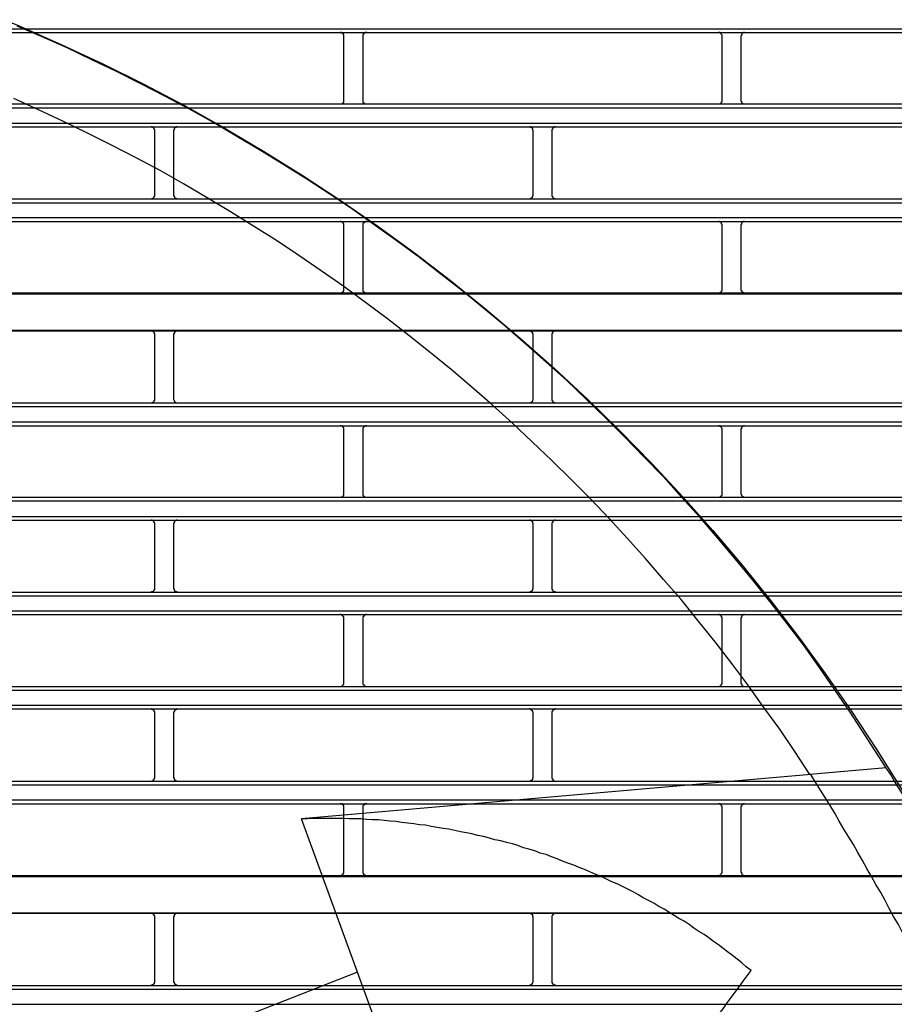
# Model space of a CAD drawing. Header units: millimetres. Extents: x 39871 to 53385, y 51832 to 57813.
# Tile 40 of 88: x 48596 to 48642, y 52544 to 52596. Entities that reach past the tile are written whole.
import ezdxf
from ezdxf import colors
from ezdxf.entities.mleader import LeaderData, LeaderLine
from ezdxf.math import Vec2, Vec3

# ---------------------------------------------------------------- set-up
doc = ezdxf.new("R2010")
doc.units = ezdxf.units.MM
doc.layers.add('AQUAREA', color=7, linetype='Continuous')
doc.layers.add('IS_KAN_OPIS', color=7, linetype='Continuous', lineweight=30)
doc.styles.add('ARIAL', font='ARIALN.TTF')

# ---------------------------------------------------------------- blocks, each defined once
blk = doc.blocks.new('SPLIT')
at = {"layer": 'AQUAREA'}
for points in [[(24807.13, -1127.44), (24805.1, -1124.5), (24803.07, -1121.56), (24800.97, -1118.62), (24798.8, -1115.75), (24796.63, -1112.95), (24794.39, -1110.15), (24792.08, -1107.35), (24789.77, -1104.62), (24787.46, -1101.89), (24785.01, -1099.23), (24782.63, -1096.57), (24780.11, -1093.98), (24777.59, -1091.39), (24775.07, -1088.87), (24772.48, -1086.35), (24769.89, -1083.9), (24767.23, -1081.52), (24764.57, -1079.14), (24761.84, -1076.76), (24759.04, -1074.45), (24756.31, -1072.21), (24753.44, -1069.97), (24750.64, -1067.8), (24747.7, -1065.63), (24744.83, -1063.6), (24741.89, -1061.5), (24738.88, -1059.47), (24735.87, -1057.51), (24732.86, -1055.62), (24729.78, -1053.73), (24726.7, -1051.91), (24723.62, -1050.09), (24720.47, -1048.34), (24717.32, -1046.66), (24714.1, -1044.98), (24710.88, -1043.37), (24707.66, -1041.83), (24704.44, -1040.29), (24701.15, -1038.82), (24697.86, -1037.42)], [(24801.81, -1135.63), (24799.85, -1132.62), (24797.89, -1129.68), (24795.79, -1126.81), (24793.69, -1123.87), (24791.59, -1121.07), (24789.42, -1118.2), (24787.18, -1115.47), (24784.94, -1112.67), (24782.63, -1110.01), (24780.25, -1107.28), (24777.87, -1104.62), (24775.49, -1102.03), (24773.04, -1099.44), (24770.52, -1096.92), (24768, -1094.4), (24765.41, -1091.95), (24762.82, -1089.5), (24760.16, -1087.12), (24757.5, -1084.81), (24754.77, -1082.5), (24752.04, -1080.26), (24749.24, -1078.02), (24746.44, -1075.85), (24743.57, -1073.68), (24740.7, -1071.58), (24737.76, -1069.55), (24734.82, -1067.52), (24731.88, -1065.56), (24728.87, -1063.67), (24725.86, -1061.78), (24722.78, -1059.96), (24719.7, -1058.14), (24716.62, -1056.39), (24713.47, -1054.71), (24710.32, -1053.1), (24707.1, -1051.49), (24703.95, -1049.95), (24700.66, -1048.41), (24697.44, -1046.94)], [(24308.59, -1037.77), (24877.69, -1037.77)], [(24308.59, -1038.26), (24877.69, -1038.26)], [(24740.7, -1038.75), (24740.7, -1038.75), (24740.7, -1038.68), (24740.7, -1038.61), (24740.7, -1038.54), (24740.63, -1038.54), (24740.63, -1038.47), (24740.63, -1038.4), (24740.56, -1038.4), (24740.56, -1038.33), (24740.49, -1038.33), (24740.42, -1038.33), (24740.42, -1038.26), (24740.35, -1038.26), (24740.28, -1038.26), (24740.21, -1038.26)], [(24743.71, -1038.26), (24743.71, -1038.26), (24743.64, -1038.26), (24743.57, -1038.26), (24743.5, -1038.26), (24743.5, -1038.33), (24743.43, -1038.33), (24743.36, -1038.33), (24743.36, -1038.4), (24743.29, -1038.4), (24743.29, -1038.47), (24743.29, -1038.54), (24743.22, -1038.54), (24743.22, -1038.61), (24743.22, -1038.68), (24743.22, -1038.75)], [(24790.33, -1038.75), (24790.33, -1038.75), (24790.33, -1038.68), (24790.33, -1038.61), (24790.26, -1038.54), (24790.26, -1038.47), (24790.19, -1038.47), (24790.19, -1038.4), (24790.12, -1038.4), (24790.12, -1038.33), (24790.05, -1038.33), (24790.05, -1038.26), (24789.98, -1038.26), (24789.91, -1038.26), (24789.84, -1038.26)], [(24793.27, -1038.26), (24793.27, -1038.26), (24793.2, -1038.26), (24793.13, -1038.26), (24793.06, -1038.33), (24792.99, -1038.33), (24792.99, -1038.4), (24792.92, -1038.4), (24792.92, -1038.47), (24792.85, -1038.47), (24792.85, -1038.54), (24792.85, -1038.61), (24792.85, -1038.68), (24792.78, -1038.68), (24792.78, -1038.75)], [(24740.7, -1047.15), (24740.7, -1038.75)], [(24743.22, -1038.75), (24743.22, -1047.15)], [(24790.33, -1047.15), (24790.33, -1038.75)], [(24792.78, -1038.75), (24792.78, -1047.15)], [(24308.59, -1047.64), (24877.69, -1047.64)], [(24740.21, -1047.64), (24740.21, -1047.64), (24740.28, -1047.64), (24740.35, -1047.64), (24740.42, -1047.64), (24740.49, -1047.64), (24740.49, -1047.57), (24740.56, -1047.57), (24740.56, -1047.5), (24740.63, -1047.5), (24740.63, -1047.43), (24740.7, -1047.43), (24740.7, -1047.36), (24740.7, -1047.29), (24740.7, -1047.22), (24740.7, -1047.15)], [(24743.22, -1047.15), (24743.22, -1047.22), (24743.22, -1047.29), (24743.22, -1047.36), (24743.22, -1047.43), (24743.29, -1047.43), (24743.29, -1047.5), (24743.36, -1047.5), (24743.36, -1047.57), (24743.43, -1047.57), (24743.43, -1047.64), (24743.5, -1047.64), (24743.57, -1047.64), (24743.64, -1047.64), (24743.71, -1047.64)], [(24789.84, -1047.64), (24789.84, -1047.64), (24789.91, -1047.64), (24789.98, -1047.64), (24790.05, -1047.64), (24790.05, -1047.57), (24790.12, -1047.57), (24790.19, -1047.57), (24790.19, -1047.5), (24790.26, -1047.5), (24790.26, -1047.43), (24790.26, -1047.36), (24790.33, -1047.36), (24790.33, -1047.29), (24790.33, -1047.22), (24790.33, -1047.15)], [(24792.78, -1047.15), (24792.78, -1047.22), (24792.78, -1047.29), (24792.85, -1047.29), (24792.85, -1047.36), (24792.85, -1047.43), (24792.92, -1047.43), (24792.92, -1047.5), (24792.99, -1047.57), (24793.06, -1047.57), (24793.06, -1047.64), (24793.13, -1047.64), (24793.2, -1047.64), (24793.27, -1047.64)], [(24308.59, -1048.13), (24877.69, -1048.13)], [(24308.59, -1050.16), (24877.69, -1050.16)], [(24308.59, -1050.65), (24877.69, -1050.65)], [(24715.92, -1051.14), (24715.92, -1051.14), (24715.92, -1051.07), (24715.92, -1051), (24715.85, -1051), (24715.85, -1050.93), (24715.85, -1050.86), (24715.78, -1050.86), (24715.78, -1050.79), (24715.71, -1050.79), (24715.71, -1050.72), (24715.64, -1050.72), (24715.57, -1050.65), (24715.5, -1050.65), (24715.43, -1050.65)], [(24715.92, -1059.61), (24715.92, -1051.14)], [(24718.86, -1050.65), (24718.86, -1050.65), (24718.79, -1050.65), (24718.72, -1050.65), (24718.72, -1050.72), (24718.65, -1050.72), (24718.58, -1050.72), (24718.58, -1050.79), (24718.51, -1050.79), (24718.51, -1050.86), (24718.44, -1050.86), (24718.44, -1050.93), (24718.44, -1051), (24718.44, -1051.07), (24718.37, -1051.07), (24718.37, -1051.14)], [(24718.37, -1051.14), (24718.37, -1059.61)], [(24765.55, -1051.14), (24765.55, -1051.14), (24765.55, -1051.07), (24765.48, -1051.07), (24765.48, -1051), (24765.48, -1050.93), (24765.48, -1050.86), (24765.41, -1050.86), (24765.41, -1050.79), (24765.34, -1050.79), (24765.34, -1050.72), (24765.27, -1050.72), (24765.2, -1050.72), (24765.2, -1050.65), (24765.13, -1050.65), (24765.06, -1050.65)], [(24765.55, -1059.61), (24765.55, -1051.14)], [(24768.49, -1050.65), (24768.49, -1050.65), (24768.42, -1050.65), (24768.35, -1050.65), (24768.28, -1050.72), (24768.21, -1050.72), (24768.21, -1050.79), (24768.14, -1050.79), (24768.14, -1050.86), (24768.07, -1050.86), (24768.07, -1050.93), (24768.07, -1051), (24768, -1051), (24768, -1051.07), (24768, -1051.14)], [(24768, -1051.14), (24768, -1059.61)], [(24308.59, -1060.1), (24877.69, -1060.1)], [(24308.59, -1060.59), (24877.69, -1060.59)], [(24715.43, -1060.1), (24715.43, -1060.1), (24715.5, -1060.1), (24715.5, -1060.03), (24715.57, -1060.03), (24715.64, -1060.03), (24715.71, -1060.03), (24715.71, -1059.96), (24715.78, -1059.96), (24715.78, -1059.89), (24715.85, -1059.89), (24715.85, -1059.82), (24715.85, -1059.75), (24715.92, -1059.75), (24715.92, -1059.68), (24715.92, -1059.61)], [(24718.37, -1059.61), (24718.37, -1059.61), (24718.37, -1059.68), (24718.44, -1059.68), (24718.44, -1059.75), (24718.44, -1059.82), (24718.51, -1059.82), (24718.51, -1059.89), (24718.51, -1059.96), (24718.58, -1059.96), (24718.65, -1059.96), (24718.65, -1060.03), (24718.72, -1060.03), (24718.79, -1060.03), (24718.79, -1060.1), (24718.86, -1060.1)], [(24765.06, -1060.1), (24765.06, -1060.1), (24765.13, -1060.1), (24765.13, -1060.03), (24765.2, -1060.03), (24765.27, -1060.03), (24765.27, -1059.96), (24765.34, -1059.96), (24765.41, -1059.96), (24765.41, -1059.89), (24765.41, -1059.82), (24765.48, -1059.82), (24765.48, -1059.75), (24765.48, -1059.68), (24765.55, -1059.68), (24765.55, -1059.61)], [(24768, -1059.61), (24768, -1059.61), (24768, -1059.68), (24768, -1059.75), (24768.07, -1059.75), (24768.07, -1059.82), (24768.07, -1059.89), (24768.14, -1059.89), (24768.14, -1059.96), (24768.21, -1059.96), (24768.21, -1060.03), (24768.28, -1060.03), (24768.35, -1060.03), (24768.42, -1060.03), (24768.42, -1060.1), (24768.49, -1060.1)], [(24308.59, -1062.55), (24877.69, -1062.55)], [(24308.59, -1063.04), (24877.69, -1063.04)], [(24740.7, -1063.53), (24740.7, -1063.53), (24740.7, -1063.46), (24740.7, -1063.39), (24740.7, -1063.32), (24740.63, -1063.32), (24740.63, -1063.25), (24740.56, -1063.25), (24740.56, -1063.18), (24740.49, -1063.18), (24740.49, -1063.11), (24740.42, -1063.11), (24740.35, -1063.11), (24740.35, -1063.04), (24740.28, -1063.04), (24740.21, -1063.04)], [(24743.71, -1063.04), (24743.71, -1063.04), (24743.64, -1063.04), (24743.57, -1063.04), (24743.57, -1063.11), (24743.5, -1063.11), (24743.43, -1063.11), (24743.43, -1063.18), (24743.36, -1063.18), (24743.36, -1063.25), (24743.29, -1063.25), (24743.29, -1063.32), (24743.22, -1063.32), (24743.22, -1063.39), (24743.22, -1063.46), (24743.22, -1063.53)], [(24790.33, -1063.53), (24790.33, -1063.53), (24790.33, -1063.46), (24790.33, -1063.39), (24790.26, -1063.39), (24790.26, -1063.32), (24790.26, -1063.25), (24790.19, -1063.25), (24790.19, -1063.18), (24790.12, -1063.18), (24790.12, -1063.11), (24790.05, -1063.11), (24789.98, -1063.11), (24789.98, -1063.04), (24789.91, -1063.04), (24789.84, -1063.04)], [(24793.27, -1063.04), (24793.27, -1063.04), (24793.2, -1063.04), (24793.13, -1063.04), (24793.13, -1063.11), (24793.06, -1063.11), (24792.99, -1063.11), (24792.99, -1063.18), (24792.92, -1063.18), (24792.92, -1063.25), (24792.85, -1063.32), (24792.85, -1063.39), (24792.85, -1063.46), (24792.78, -1063.46), (24792.78, -1063.53)], [(24740.7, -1071.93), (24740.7, -1063.53)], [(24743.22, -1063.53), (24743.22, -1071.93)], [(24790.33, -1071.93), (24790.33, -1063.53)], [(24792.78, -1063.53), (24792.78, -1071.93)], [(24740.21, -1072.42), (24740.21, -1072.42), (24740.28, -1072.42), (24740.35, -1072.42), (24740.42, -1072.42), (24740.49, -1072.42), (24740.49, -1072.35), (24740.56, -1072.35), (24740.56, -1072.28), (24740.63, -1072.28), (24740.63, -1072.21), (24740.7, -1072.21), (24740.7, -1072.14), (24740.7, -1072.07), (24740.7, -1072), (24740.7, -1071.93)], [(24743.22, -1071.93), (24743.22, -1072), (24743.22, -1072.07), (24743.22, -1072.14), (24743.22, -1072.21), (24743.29, -1072.21), (24743.29, -1072.28), (24743.36, -1072.28), (24743.36, -1072.35), (24743.43, -1072.35), (24743.43, -1072.42), (24743.5, -1072.42), (24743.57, -1072.42), (24743.64, -1072.42), (24743.71, -1072.42)], [(24789.84, -1072.42), (24789.84, -1072.42), (24789.91, -1072.42), (24789.98, -1072.42), (24790.05, -1072.42), (24790.05, -1072.35), (24790.12, -1072.35), (24790.19, -1072.35), (24790.19, -1072.28), (24790.26, -1072.28), (24790.26, -1072.21), (24790.26, -1072.14), (24790.33, -1072.14), (24790.33, -1072.07), (24790.33, -1072), (24790.33, -1071.93)], [(24792.78, -1071.93), (24792.78, -1072), (24792.78, -1072.07), (24792.85, -1072.07), (24792.85, -1072.14), (24792.85, -1072.21), (24792.92, -1072.21), (24792.92, -1072.28), (24792.99, -1072.28), (24792.99, -1072.35), (24793.06, -1072.35), (24793.06, -1072.42), (24793.13, -1072.42), (24793.2, -1072.42), (24793.27, -1072.42)], [(24308.59, -1072.56), (24877.69, -1072.56)], [(24690.65, -1072.42), (24740.21, -1072.42)], [(24740.21, -1072.42), (24789.84, -1072.42)], [(24789.84, -1072.42), (24839.47, -1072.42)], [(24308.59, -1077.32), (24877.69, -1077.32)], [(24665.8, -1077.39), (24715.43, -1077.39)], [(24715.43, -1077.39), (24765.06, -1077.39)], [(24715.92, -1077.88), (24715.92, -1077.88), (24715.92, -1077.81), (24715.92, -1077.74), (24715.85, -1077.74), (24715.85, -1077.67), (24715.85, -1077.6), (24715.78, -1077.6), (24715.78, -1077.53), (24715.71, -1077.53), (24715.71, -1077.46), (24715.64, -1077.46), (24715.57, -1077.46), (24715.5, -1077.46), (24715.5, -1077.39), (24715.43, -1077.39)], [(24718.86, -1077.39), (24718.86, -1077.39), (24718.79, -1077.39), (24718.79, -1077.46), (24718.72, -1077.46), (24718.65, -1077.46), (24718.65, -1077.53), (24718.58, -1077.53), (24718.51, -1077.53), (24718.51, -1077.6), (24718.51, -1077.67), (24718.44, -1077.67), (24718.44, -1077.74), (24718.44, -1077.81), (24718.37, -1077.81), (24718.37, -1077.88)], [(24765.06, -1077.39), (24814.62, -1077.39)], [(24765.55, -1077.88), (24765.55, -1077.88), (24765.55, -1077.81), (24765.48, -1077.81), (24765.48, -1077.74), (24765.48, -1077.67), (24765.41, -1077.67), (24765.41, -1077.6), (24765.41, -1077.53), (24765.34, -1077.53), (24765.27, -1077.53), (24765.27, -1077.46), (24765.2, -1077.46), (24765.13, -1077.46), (24765.13, -1077.39), (24765.06, -1077.39)], [(24768.49, -1077.39), (24768.49, -1077.39), (24768.42, -1077.39), (24768.42, -1077.46), (24768.35, -1077.46), (24768.28, -1077.46), (24768.21, -1077.46), (24768.21, -1077.53), (24768.14, -1077.53), (24768.14, -1077.6), (24768.07, -1077.6), (24768.07, -1077.67), (24768.07, -1077.74), (24768, -1077.74), (24768, -1077.81), (24768, -1077.88)], [(24715.92, -1086.35), (24715.92, -1077.88)], [(24718.37, -1077.88), (24718.37, -1086.35)], [(24765.55, -1086.35), (24765.55, -1077.88)], [(24768, -1077.88), (24768, -1086.35)], [(24715.43, -1086.84), (24715.43, -1086.84), (24715.5, -1086.84), (24715.57, -1086.84), (24715.64, -1086.84), (24715.64, -1086.77), (24715.71, -1086.77), (24715.78, -1086.77), (24715.78, -1086.7), (24715.85, -1086.63), (24715.85, -1086.56), (24715.92, -1086.56), (24715.92, -1086.49), (24715.92, -1086.42), (24715.92, -1086.35)], [(24718.37, -1086.35), (24718.37, -1086.35), (24718.37, -1086.42), (24718.44, -1086.49), (24718.44, -1086.56), (24718.44, -1086.63), (24718.51, -1086.63), (24718.51, -1086.7), (24718.58, -1086.7), (24718.58, -1086.77), (24718.65, -1086.77), (24718.65, -1086.84), (24718.72, -1086.84), (24718.79, -1086.84), (24718.86, -1086.84)], [(24765.06, -1086.84), (24765.06, -1086.84), (24765.13, -1086.84), (24765.2, -1086.84), (24765.27, -1086.84), (24765.27, -1086.77), (24765.34, -1086.77), (24765.34, -1086.7), (24765.41, -1086.7), (24765.41, -1086.63), (24765.48, -1086.63), (24765.48, -1086.56), (24765.48, -1086.49), (24765.55, -1086.42), (24765.55, -1086.35)], [(24768, -1086.35), (24768, -1086.35), (24768, -1086.42), (24768, -1086.49), (24768, -1086.56), (24768.07, -1086.56), (24768.07, -1086.63), (24768.07, -1086.7), (24768.14, -1086.7), (24768.14, -1086.77), (24768.21, -1086.77), (24768.28, -1086.77), (24768.28, -1086.84), (24768.35, -1086.84), (24768.42, -1086.84), (24768.49, -1086.84)], [(24308.59, -1086.84), (24877.69, -1086.84)], [(24308.59, -1087.33), (24877.69, -1087.33)], [(24308.59, -1089.36), (24877.69, -1089.36)], [(24308.59, -1089.85), (24877.69, -1089.85)], [(24740.7, -1090.34), (24740.7, -1090.34), (24740.7, -1090.27), (24740.7, -1090.2), (24740.7, -1090.13), (24740.63, -1090.13), (24740.63, -1090.06), (24740.63, -1089.99), (24740.56, -1089.99), (24740.56, -1089.92), (24740.49, -1089.92), (24740.42, -1089.92), (24740.42, -1089.85), (24740.35, -1089.85), (24740.28, -1089.85), (24740.21, -1089.85)], [(24743.71, -1089.85), (24743.71, -1089.85), (24743.64, -1089.85), (24743.57, -1089.85), (24743.5, -1089.85), (24743.5, -1089.92), (24743.43, -1089.92), (24743.36, -1089.92), (24743.36, -1089.99), (24743.29, -1089.99), (24743.29, -1090.06), (24743.29, -1090.13), (24743.22, -1090.13), (24743.22, -1090.2), (24743.22, -1090.27), (24743.22, -1090.34)], [(24790.33, -1090.34), (24790.33, -1090.34), (24790.33, -1090.27), (24790.33, -1090.2), (24790.26, -1090.13), (24790.26, -1090.06), (24790.19, -1090.06), (24790.19, -1089.99), (24790.12, -1089.99), (24790.12, -1089.92), (24790.05, -1089.92), (24790.05, -1089.85), (24789.98, -1089.85), (24789.91, -1089.85), (24789.84, -1089.85)], [(24793.27, -1089.85), (24793.27, -1089.85), (24793.2, -1089.85), (24793.13, -1089.85), (24793.06, -1089.92), (24792.99, -1089.92), (24792.99, -1089.99), (24792.92, -1089.99), (24792.92, -1090.06), (24792.85, -1090.06), (24792.85, -1090.13), (24792.85, -1090.2), (24792.85, -1090.27), (24792.78, -1090.27), (24792.78, -1090.34)], [(24740.7, -1098.74), (24740.7, -1090.34)], [(24743.22, -1090.34), (24743.22, -1098.74)], [(24790.33, -1098.74), (24790.33, -1090.34)], [(24792.78, -1090.34), (24792.78, -1098.74)], [(24308.59, -1099.23), (24877.69, -1099.23)], [(24740.21, -1099.23), (24740.21, -1099.23), (24740.28, -1099.23), (24740.35, -1099.23), (24740.42, -1099.23), (24740.49, -1099.23), (24740.49, -1099.16), (24740.56, -1099.16), (24740.56, -1099.09), (24740.63, -1099.09), (24740.63, -1099.02), (24740.7, -1099.02), (24740.7, -1098.95), (24740.7, -1098.88), (24740.7, -1098.81), (24740.7, -1098.74)], [(24743.22, -1098.74), (24743.22, -1098.81), (24743.22, -1098.88), (24743.22, -1098.95), (24743.22, -1099.02), (24743.29, -1099.02), (24743.29, -1099.09), (24743.36, -1099.09), (24743.36, -1099.16), (24743.43, -1099.16), (24743.43, -1099.23), (24743.5, -1099.23), (24743.57, -1099.23), (24743.64, -1099.23), (24743.71, -1099.23)], [(24789.84, -1099.23), (24789.84, -1099.23), (24789.91, -1099.23), (24789.98, -1099.23), (24790.05, -1099.23), (24790.05, -1099.16), (24790.12, -1099.16), (24790.19, -1099.16), (24790.19, -1099.09), (24790.26, -1099.09), (24790.26, -1099.02), (24790.26, -1098.95), (24790.33, -1098.95), (24790.33, -1098.88), (24790.33, -1098.81), (24790.33, -1098.74)], [(24792.78, -1098.74), (24792.78, -1098.81), (24792.78, -1098.88), (24792.85, -1098.88), (24792.85, -1098.95), (24792.85, -1099.02), (24792.92, -1099.02), (24792.92, -1099.09), (24792.99, -1099.16), (24793.06, -1099.16), (24793.06, -1099.23), (24793.13, -1099.23), (24793.2, -1099.23), (24793.27, -1099.23)], [(24308.59, -1099.72), (24877.69, -1099.72)], [(24308.59, -1101.75), (24877.69, -1101.75)], [(24308.59, -1102.24), (24877.69, -1102.24)], [(24715.92, -1102.73), (24715.92, -1102.73), (24715.92, -1102.66), (24715.92, -1102.59), (24715.85, -1102.59), (24715.85, -1102.52), (24715.85, -1102.45), (24715.78, -1102.45), (24715.78, -1102.38), (24715.71, -1102.38), (24715.71, -1102.31), (24715.64, -1102.31), (24715.57, -1102.24), (24715.5, -1102.24), (24715.43, -1102.24)], [(24715.92, -1111.2), (24715.92, -1102.73)], [(24718.86, -1102.24), (24718.86, -1102.24), (24718.79, -1102.24), (24718.72, -1102.24), (24718.72, -1102.31), (24718.65, -1102.31), (24718.58, -1102.31), (24718.58, -1102.38), (24718.51, -1102.38), (24718.51, -1102.45), (24718.44, -1102.45), (24718.44, -1102.52), (24718.44, -1102.59), (24718.44, -1102.66), (24718.37, -1102.66), (24718.37, -1102.73)], [(24718.37, -1102.73), (24718.37, -1111.2)], [(24765.55, -1102.73), (24765.55, -1102.73), (24765.55, -1102.66), (24765.48, -1102.66), (24765.48, -1102.59), (24765.48, -1102.52), (24765.48, -1102.45), (24765.41, -1102.45), (24765.41, -1102.38), (24765.34, -1102.38), (24765.34, -1102.31), (24765.27, -1102.31), (24765.2, -1102.31), (24765.2, -1102.24), (24765.13, -1102.24), (24765.06, -1102.24)], [(24765.55, -1111.2), (24765.55, -1102.73)], [(24768.49, -1102.24), (24768.49, -1102.24), (24768.42, -1102.24), (24768.35, -1102.24), (24768.28, -1102.31), (24768.21, -1102.31), (24768.21, -1102.38), (24768.14, -1102.38), (24768.14, -1102.45), (24768.07, -1102.45), (24768.07, -1102.52), (24768.07, -1102.59), (24768, -1102.59), (24768, -1102.66), (24768, -1102.73)], [(24768, -1102.73), (24768, -1111.2)], [(24308.59, -1111.69), (24877.69, -1111.69)], [(24308.59, -1112.18), (24877.69, -1112.18)], [(24715.43, -1111.69), (24715.43, -1111.69), (24715.5, -1111.69), (24715.5, -1111.62), (24715.57, -1111.62), (24715.64, -1111.62), (24715.71, -1111.62), (24715.71, -1111.55), (24715.78, -1111.55), (24715.78, -1111.48), (24715.85, -1111.48), (24715.85, -1111.41), (24715.85, -1111.34), (24715.92, -1111.34), (24715.92, -1111.27), (24715.92, -1111.2)], [(24718.37, -1111.2), (24718.37, -1111.2), (24718.37, -1111.27), (24718.44, -1111.27), (24718.44, -1111.34), (24718.44, -1111.41), (24718.51, -1111.41), (24718.51, -1111.48), (24718.51, -1111.55), (24718.58, -1111.55), (24718.65, -1111.55), (24718.65, -1111.62), (24718.72, -1111.62), (24718.79, -1111.62), (24718.79, -1111.69), (24718.86, -1111.69)], [(24765.06, -1111.69), (24765.06, -1111.69), (24765.13, -1111.69), (24765.13, -1111.62), (24765.2, -1111.62), (24765.27, -1111.62), (24765.27, -1111.55), (24765.34, -1111.55), (24765.41, -1111.55), (24765.41, -1111.48), (24765.41, -1111.41), (24765.48, -1111.41), (24765.48, -1111.34), (24765.48, -1111.27), (24765.55, -1111.27), (24765.55, -1111.2)], [(24768, -1111.2), (24768, -1111.2), (24768, -1111.27), (24768, -1111.34), (24768.07, -1111.34), (24768.07, -1111.41), (24768.07, -1111.48), (24768.14, -1111.48), (24768.14, -1111.55), (24768.21, -1111.55), (24768.21, -1111.62), (24768.28, -1111.62), (24768.35, -1111.62), (24768.42, -1111.62), (24768.42, -1111.69), (24768.49, -1111.69)], [(24308.59, -1114.14), (24877.69, -1114.14)], [(24308.59, -1114.63), (24877.69, -1114.63)], [(24740.7, -1115.12), (24740.7, -1115.12), (24740.7, -1115.05), (24740.7, -1114.98), (24740.7, -1114.91), (24740.63, -1114.91), (24740.63, -1114.84), (24740.56, -1114.84), (24740.56, -1114.77), (24740.49, -1114.77), (24740.49, -1114.7), (24740.42, -1114.7), (24740.35, -1114.7), (24740.35, -1114.63), (24740.28, -1114.63), (24740.21, -1114.63)], [(24743.71, -1114.63), (24743.71, -1114.63), (24743.64, -1114.63), (24743.57, -1114.63), (24743.57, -1114.7), (24743.5, -1114.7), (24743.43, -1114.7), (24743.43, -1114.77), (24743.36, -1114.77), (24743.36, -1114.84), (24743.29, -1114.84), (24743.29, -1114.91), (24743.22, -1114.91), (24743.22, -1114.98), (24743.22, -1115.05), (24743.22, -1115.12)], [(24790.33, -1115.12), (24790.33, -1115.12), (24790.33, -1115.05), (24790.33, -1114.98), (24790.26, -1114.98), (24790.26, -1114.91), (24790.26, -1114.84), (24790.19, -1114.84), (24790.19, -1114.77), (24790.12, -1114.77), (24790.12, -1114.7), (24790.05, -1114.7), (24789.98, -1114.7), (24789.98, -1114.63), (24789.91, -1114.63), (24789.84, -1114.63)], [(24793.27, -1114.63), (24793.27, -1114.63), (24793.2, -1114.63), (24793.13, -1114.63), (24793.13, -1114.7), (24793.06, -1114.7), (24792.99, -1114.7), (24792.99, -1114.77), (24792.92, -1114.77), (24792.92, -1114.84), (24792.85, -1114.91), (24792.85, -1114.98), (24792.85, -1115.05), (24792.78, -1115.05), (24792.78, -1115.12)], [(24740.7, -1123.59), (24740.7, -1115.12)], [(24743.22, -1115.12), (24743.22, -1123.59)], [(24790.33, -1123.59), (24790.33, -1115.12)], [(24792.78, -1115.12), (24792.78, -1123.59)], [(24740.21, -1124.08), (24740.21, -1124.08), (24740.28, -1124.08), (24740.35, -1124.08), (24740.35, -1124.01), (24740.42, -1124.01), (24740.49, -1124.01), (24740.49, -1123.94), (24740.56, -1123.94), (24740.56, -1123.87), (24740.63, -1123.87), (24740.63, -1123.8), (24740.7, -1123.8), (24740.7, -1123.73), (24740.7, -1123.66), (24740.7, -1123.59)], [(24743.22, -1123.59), (24743.22, -1123.59), (24743.22, -1123.66), (24743.22, -1123.73), (24743.22, -1123.8), (24743.29, -1123.8), (24743.29, -1123.87), (24743.36, -1123.87), (24743.36, -1123.94), (24743.43, -1123.94), (24743.43, -1124.01), (24743.5, -1124.01), (24743.57, -1124.01), (24743.57, -1124.08), (24743.64, -1124.08), (24743.71, -1124.08)], [(24789.84, -1124.08), (24789.84, -1124.08), (24789.91, -1124.08), (24789.98, -1124.08), (24789.98, -1124.01), (24790.05, -1124.01), (24790.12, -1124.01), (24790.12, -1123.94), (24790.19, -1123.94), (24790.19, -1123.87), (24790.26, -1123.87), (24790.26, -1123.8), (24790.26, -1123.73), (24790.33, -1123.73), (24790.33, -1123.66), (24790.33, -1123.59)], [(24792.78, -1123.59), (24792.78, -1123.59), (24792.78, -1123.66), (24792.85, -1123.66), (24792.85, -1123.73), (24792.85, -1123.8), (24792.92, -1123.87), (24792.92, -1123.94), (24792.99, -1123.94), (24792.99, -1124.01), (24793.06, -1124.01), (24793.13, -1124.01), (24793.13, -1124.08), (24793.2, -1124.08), (24793.27, -1124.08)], [(24308.59, -1124.08), (24877.69, -1124.08)], [(24308.59, -1124.57), (24877.69, -1124.57)], [(24308.59, -1126.53), (24877.69, -1126.53)], [(24308.59, -1127.02), (24877.69, -1127.02)], [(24715.92, -1127.51), (24715.92, -1127.51), (24715.92, -1127.44), (24715.92, -1127.37), (24715.85, -1127.37), (24715.85, -1127.3), (24715.85, -1127.23), (24715.78, -1127.23), (24715.78, -1127.16), (24715.71, -1127.16), (24715.71, -1127.09), (24715.64, -1127.09), (24715.57, -1127.09), (24715.5, -1127.09), (24715.5, -1127.02), (24715.43, -1127.02)], [(24715.92, -1135.98), (24715.92, -1127.51)], [(24718.86, -1127.02), (24718.86, -1127.02), (24718.79, -1127.02), (24718.79, -1127.09), (24718.72, -1127.09), (24718.65, -1127.09), (24718.65, -1127.16), (24718.58, -1127.16), (24718.51, -1127.16), (24718.51, -1127.23), (24718.51, -1127.3), (24718.44, -1127.3), (24718.44, -1127.37), (24718.44, -1127.44), (24718.37, -1127.44), (24718.37, -1127.51)], [(24718.37, -1127.51), (24718.37, -1135.98)], [(24765.55, -1127.51), (24765.55, -1127.51), (24765.55, -1127.44), (24765.48, -1127.44), (24765.48, -1127.37), (24765.48, -1127.3), (24765.41, -1127.3), (24765.41, -1127.23), (24765.41, -1127.16), (24765.34, -1127.16), (24765.27, -1127.16), (24765.27, -1127.09), (24765.2, -1127.09), (24765.13, -1127.09), (24765.13, -1127.02), (24765.06, -1127.02)], [(24765.55, -1135.98), (24765.55, -1127.51)], [(24768.49, -1127.02), (24768.49, -1127.02), (24768.42, -1127.02), (24768.42, -1127.09), (24768.35, -1127.09), (24768.28, -1127.09), (24768.21, -1127.09), (24768.21, -1127.16), (24768.14, -1127.16), (24768.14, -1127.23), (24768.07, -1127.23), (24768.07, -1127.3), (24768.07, -1127.37), (24768, -1127.37), (24768, -1127.44), (24768, -1127.51)], [(24768, -1127.51), (24768, -1135.98)], [(24811.82, -1134.72), (24807.13, -1127.44)], [(24811.82, -1134.72), (24801.81, -1135.63)], [(24821.9, -1152.22), (24821.41, -1151.38), (24820.92, -1150.47), (24820.5, -1149.56), (24820.01, -1148.72), (24819.52, -1147.81), (24819.03, -1146.9), (24818.54, -1146.06), (24818.05, -1145.15), (24817.56, -1144.31), (24817, -1143.4), (24816.51, -1142.56), (24816.02, -1141.65), (24815.53, -1140.81), (24814.97, -1139.9), (24814.48, -1139.06), (24813.99, -1138.15), (24813.43, -1137.31), (24812.94, -1136.47), (24812.38, -1135.56), (24811.82, -1134.72)], [(24308.59, -1136.47), (24877.69, -1136.47)], [(24715.43, -1136.47), (24715.43, -1136.47), (24715.5, -1136.47), (24715.57, -1136.47), (24715.64, -1136.4), (24715.71, -1136.4), (24715.71, -1136.33), (24715.78, -1136.33), (24715.78, -1136.26), (24715.85, -1136.26), (24715.85, -1136.19), (24715.85, -1136.12), (24715.92, -1136.12), (24715.92, -1136.05), (24715.92, -1135.98)], [(24718.37, -1135.98), (24718.37, -1135.98), (24718.37, -1136.05), (24718.44, -1136.05), (24718.44, -1136.12), (24718.44, -1136.19), (24718.44, -1136.26), (24718.51, -1136.26), (24718.51, -1136.33), (24718.58, -1136.33), (24718.58, -1136.4), (24718.65, -1136.4), (24718.72, -1136.4), (24718.72, -1136.47), (24718.79, -1136.47), (24718.86, -1136.47)], [(24801.95, -1135.63), (24735.17, -1141.44)], [(24765.06, -1136.47), (24765.06, -1136.47), (24765.13, -1136.47), (24765.2, -1136.47), (24765.2, -1136.4), (24765.27, -1136.4), (24765.34, -1136.4), (24765.34, -1136.33), (24765.41, -1136.33), (24765.41, -1136.26), (24765.48, -1136.26), (24765.48, -1136.19), (24765.48, -1136.12), (24765.48, -1136.05), (24765.55, -1136.05), (24765.55, -1135.98)], [(24768, -1135.98), (24768, -1135.98), (24768, -1136.05), (24768, -1136.12), (24768.07, -1136.12), (24768.07, -1136.19), (24768.07, -1136.26), (24768.14, -1136.26), (24768.14, -1136.33), (24768.21, -1136.33), (24768.21, -1136.4), (24768.28, -1136.4), (24768.35, -1136.47), (24768.42, -1136.47), (24768.49, -1136.47)], [(24813.99, -1156.35), (24813.43, -1155.3), (24812.8, -1154.25), (24812.24, -1153.2), (24811.68, -1152.15), (24811.12, -1151.1), (24810.49, -1150.05), (24809.93, -1149), (24809.3, -1147.95), (24808.74, -1146.9), (24808.11, -1145.85), (24807.55, -1144.8), (24806.92, -1143.82), (24806.29, -1142.77), (24805.66, -1141.72), (24805.1, -1140.67), (24804.47, -1139.69), (24803.84, -1138.64), (24803.21, -1137.66), (24802.58, -1136.61), (24801.95, -1135.63)], [(24308.59, -1136.96), (24877.69, -1136.96)], [(24308.59, -1138.92), (24877.69, -1138.92)], [(24308.59, -1139.48), (24877.69, -1139.48)], [(24740.7, -1139.97), (24740.7, -1139.9), (24740.7, -1139.83), (24740.7, -1139.76), (24740.7, -1139.69), (24740.63, -1139.69), (24740.63, -1139.62), (24740.56, -1139.62), (24740.56, -1139.55), (24740.49, -1139.55), (24740.49, -1139.48), (24740.42, -1139.48), (24740.35, -1139.48), (24740.28, -1139.48), (24740.21, -1139.48)], [(24740.7, -1148.37), (24740.7, -1139.97)], [(24743.71, -1139.48), (24743.71, -1139.48), (24743.64, -1139.48), (24743.57, -1139.48), (24743.5, -1139.48), (24743.43, -1139.48), (24743.43, -1139.55), (24743.36, -1139.55), (24743.36, -1139.62), (24743.29, -1139.62), (24743.29, -1139.69), (24743.22, -1139.69), (24743.22, -1139.76), (24743.22, -1139.83), (24743.22, -1139.9), (24743.22, -1139.97)], [(24743.22, -1139.97), (24743.22, -1148.37)], [(24790.33, -1139.97), (24790.33, -1139.9), (24790.33, -1139.83), (24790.33, -1139.76), (24790.26, -1139.76), (24790.26, -1139.69), (24790.26, -1139.62), (24790.19, -1139.62), (24790.19, -1139.55), (24790.12, -1139.55), (24790.05, -1139.55), (24790.05, -1139.48), (24789.98, -1139.48), (24789.91, -1139.48), (24789.84, -1139.48)], [(24790.33, -1148.37), (24790.33, -1139.97)], [(24793.27, -1139.48), (24793.27, -1139.48), (24793.2, -1139.48), (24793.13, -1139.48), (24793.06, -1139.48), (24793.06, -1139.55), (24792.99, -1139.55), (24792.92, -1139.62), (24792.92, -1139.69), (24792.85, -1139.69), (24792.85, -1139.76), (24792.85, -1139.83), (24792.78, -1139.83), (24792.78, -1139.9), (24792.78, -1139.97)], [(24792.78, -1139.97), (24792.78, -1148.37)], [(24794.11, -1161.32), (24793.48, -1160.83), (24792.92, -1160.34), (24792.29, -1159.85), (24791.66, -1159.36), (24791.03, -1158.87), (24790.47, -1158.45), (24789.84, -1157.96), (24789.21, -1157.54), (24788.58, -1157.05), (24787.95, -1156.63), (24787.25, -1156.21), (24786.62, -1155.79), (24785.99, -1155.3), (24785.36, -1154.88), (24784.66, -1154.53), (24784.03, -1154.11), (24783.33, -1153.69), (24782.7, -1153.27), (24782, -1152.92), (24781.37, -1152.5), (24780.67, -1152.15), (24779.97, -1151.8), (24779.27, -1151.38), (24778.64, -1151.03), (24777.94, -1150.68), (24777.24, -1150.33), (24776.54, -1149.98), (24775.84, -1149.7), (24775.14, -1149.35), (24774.44, -1149), (24773.74, -1148.72), (24772.97, -1148.37), (24772.27, -1148.09), (24771.57, -1147.81), (24770.87, -1147.53), (24770.1, -1147.25), (24769.4, -1146.97), (24768.7, -1146.69), (24767.93, -1146.41), (24767.23, -1146.13), (24766.46, -1145.92), (24765.76, -1145.64), (24764.99, -1145.43), (24764.29, -1145.22), (24763.52, -1144.94), (24762.82, -1144.73), (24762.05, -1144.52), (24761.28, -1144.31), (24760.51, -1144.17), (24759.81, -1143.96), (24759.04, -1143.75), (24758.27, -1143.61), (24757.5, -1143.4), (24756.8, -1143.26), (24756.03, -1143.12), (24755.26, -1142.98), (24754.49, -1142.77), (24753.72, -1142.7), (24752.95, -1142.56), (24752.18, -1142.42), (24751.41, -1142.28), (24750.64, -1142.21), (24749.87, -1142.07), (24749.1, -1142), (24748.33, -1141.93), (24747.56, -1141.79), (24746.79, -1141.72), (24746.02, -1141.65), (24745.25, -1141.58), (24744.48, -1141.58), (24743.71, -1141.51), (24742.94, -1141.44), (24742.17, -1141.44), (24741.4, -1141.44), (24740.63, -1141.37), (24739.86, -1141.37), (24739.09, -1141.37), (24738.32, -1141.37), (24737.55, -1141.37), (24736.71, -1141.37), (24735.94, -1141.44), (24735.17, -1141.44)], [(24742.52, -1161.53), (24735.17, -1141.44)], [(24740.21, -1148.86), (24740.21, -1148.86), (24740.28, -1148.86), (24740.35, -1148.86), (24740.42, -1148.86), (24740.42, -1148.79), (24740.49, -1148.79), (24740.56, -1148.79), (24740.56, -1148.72), (24740.63, -1148.72), (24740.63, -1148.65), (24740.63, -1148.58), (24740.7, -1148.58), (24740.7, -1148.51), (24740.7, -1148.44), (24740.7, -1148.37)], [(24743.22, -1148.37), (24743.22, -1148.37), (24743.22, -1148.44), (24743.22, -1148.51), (24743.22, -1148.58), (24743.29, -1148.58), (24743.29, -1148.65), (24743.29, -1148.72), (24743.36, -1148.72), (24743.36, -1148.79), (24743.43, -1148.79), (24743.5, -1148.79), (24743.5, -1148.86), (24743.57, -1148.86), (24743.64, -1148.86), (24743.71, -1148.86)], [(24789.84, -1148.86), (24789.84, -1148.86), (24789.91, -1148.86), (24789.98, -1148.86), (24790.05, -1148.86), (24790.05, -1148.79), (24790.12, -1148.79), (24790.12, -1148.72), (24790.19, -1148.72), (24790.19, -1148.65), (24790.26, -1148.65), (24790.26, -1148.58), (24790.33, -1148.51), (24790.33, -1148.44), (24790.33, -1148.37)], [(24792.78, -1148.37), (24792.78, -1148.37), (24792.78, -1148.44), (24792.85, -1148.44), (24792.85, -1148.51), (24792.85, -1148.58), (24792.85, -1148.65), (24792.92, -1148.65), (24792.92, -1148.72), (24792.99, -1148.72), (24792.99, -1148.79), (24793.06, -1148.79), (24793.13, -1148.86), (24793.2, -1148.86), (24793.27, -1148.86)], [(24308.59, -1148.86), (24877.69, -1148.86)], [(24308.59, -1149), (24877.69, -1149)], [(24308.59, -1153.76), (24877.69, -1153.76)], [(24308.59, -1153.83), (24877.69, -1153.83)], [(24715.92, -1154.32), (24715.92, -1154.32), (24715.92, -1154.25), (24715.92, -1154.18), (24715.85, -1154.18), (24715.85, -1154.11), (24715.85, -1154.04), (24715.78, -1154.04), (24715.78, -1153.97), (24715.71, -1153.97), (24715.71, -1153.9), (24715.64, -1153.9), (24715.57, -1153.83), (24715.5, -1153.83), (24715.43, -1153.83)], [(24715.92, -1162.79), (24715.92, -1154.32)], [(24718.86, -1153.83), (24718.86, -1153.83), (24718.79, -1153.83), (24718.72, -1153.83), (24718.72, -1153.9), (24718.65, -1153.9), (24718.58, -1153.9), (24718.58, -1153.97), (24718.51, -1153.97), (24718.51, -1154.04), (24718.44, -1154.04), (24718.44, -1154.11), (24718.44, -1154.18), (24718.44, -1154.25), (24718.37, -1154.25), (24718.37, -1154.32)], [(24718.37, -1154.32), (24718.37, -1162.79)], [(24765.55, -1154.32), (24765.55, -1154.32), (24765.55, -1154.25), (24765.48, -1154.25), (24765.48, -1154.18), (24765.48, -1154.11), (24765.48, -1154.04), (24765.41, -1154.04), (24765.41, -1153.97), (24765.34, -1153.97), (24765.34, -1153.9), (24765.27, -1153.9), (24765.2, -1153.9), (24765.2, -1153.83), (24765.13, -1153.83), (24765.06, -1153.83)], [(24765.55, -1162.79), (24765.55, -1154.32)], [(24768.49, -1153.83), (24768.49, -1153.83), (24768.42, -1153.83), (24768.35, -1153.83), (24768.28, -1153.9), (24768.21, -1153.9), (24768.21, -1153.97), (24768.14, -1153.97), (24768.14, -1154.04), (24768.07, -1154.04), (24768.07, -1154.11), (24768.07, -1154.18), (24768, -1154.18), (24768, -1154.25), (24768, -1154.32)], [(24768, -1154.32), (24768, -1162.79)], [(24783.68, -1175.67), (24784.17, -1174.97), (24784.73, -1174.27), (24785.22, -1173.57), (24785.78, -1172.8), (24786.27, -1172.1), (24786.83, -1171.4), (24787.32, -1170.63), (24787.88, -1169.93), (24788.37, -1169.23), (24788.93, -1168.53), (24789.42, -1167.76), (24789.91, -1167.06), (24790.47, -1166.36), (24790.96, -1165.59), (24791.52, -1164.89), (24792.01, -1164.19), (24792.57, -1163.49), (24793.06, -1162.72), (24793.62, -1162.02), (24794.11, -1161.32)], [(24742.52, -1161.53), (24625.27, -1207.59)], [(24747.49, -1175.25), (24742.52, -1161.53)], [(24308.59, -1163.28), (24877.69, -1163.28)], [(24308.59, -1163.77), (24877.69, -1163.77)], [(24715.43, -1163.28), (24715.43, -1163.28), (24715.5, -1163.28), (24715.5, -1163.21), (24715.57, -1163.21), (24715.64, -1163.21), (24715.71, -1163.21), (24715.71, -1163.14), (24715.78, -1163.14), (24715.78, -1163.07), (24715.85, -1163.07), (24715.85, -1163), (24715.85, -1162.93), (24715.92, -1162.93), (24715.92, -1162.86), (24715.92, -1162.79)], [(24718.37, -1162.79), (24718.37, -1162.79), (24718.37, -1162.86), (24718.44, -1162.86), (24718.44, -1162.93), (24718.44, -1163), (24718.51, -1163), (24718.51, -1163.07), (24718.51, -1163.14), (24718.58, -1163.14), (24718.65, -1163.14), (24718.65, -1163.21), (24718.72, -1163.21), (24718.79, -1163.21), (24718.79, -1163.28), (24718.86, -1163.28)], [(24765.06, -1163.28), (24765.06, -1163.28), (24765.13, -1163.28), (24765.13, -1163.21), (24765.2, -1163.21), (24765.27, -1163.21), (24765.27, -1163.14), (24765.34, -1163.14), (24765.41, -1163.14), (24765.41, -1163.07), (24765.41, -1163), (24765.48, -1163), (24765.48, -1162.93), (24765.48, -1162.86), (24765.55, -1162.86), (24765.55, -1162.79)], [(24768, -1162.79), (24768, -1162.79), (24768, -1162.86), (24768, -1162.93), (24768.07, -1162.93), (24768.07, -1163), (24768.07, -1163.07), (24768.14, -1163.07), (24768.14, -1163.14), (24768.21, -1163.14), (24768.21, -1163.21), (24768.28, -1163.21), (24768.35, -1163.21), (24768.42, -1163.21), (24768.42, -1163.28), (24768.49, -1163.28)], [(24308.59, -1165.73), (24877.69, -1165.73)]]:
    blk.add_lwpolyline(points, dxfattribs=at)
blk.add_open_spline([(24849.6, -1265.94), (24849.6, -1128.96), (24738.55, -1017.91), (24601.57, -1017.91), (24464.58, -1017.91), (24353.54, -1128.96), (24353.54, -1265.94), (24353.54, -1402.93), (24464.58, -1513.97), (24601.57, -1513.97), (24738.55, -1513.97), (24849.6, -1402.93), (24849.6, -1265.94)], degree=3, knots=[0, 0, 0, 0, 1, 1, 1, 2, 2, 2, 3, 3, 3, 4, 4, 4, 4], dxfattribs=at)
blk = doc.blocks.new('_None')

msp = doc.modelspace()

# ---------------------------------------------------------------- block references
at = {"lineweight": 13, "xscale": 0.4, "yscale": 0.4, "zscale": 0.4}
msp.add_blockref('SPLIT', (38716.626, 53010.774), dxfattribs=at)

# ---------------------------------------------------------------- leaders
at = {"layer": 'IS_KAN_OPIS', "color": 212}
ml = msp.add_multileader_mtext('Standard', dxfattribs=at)
ml.set_content('\\pxql;{\\C256;Układ pompowy - \\A1;obieg ogrzewania\\Pgrzejnikowego 55/45%%DC; 35kPa; 11,3kW; 917,53kg/h\\P\\C1;Pompa  1~230V; 0,2kW}', color=212, style='ARIAL')
ml.set_leader_properties(color=212)
ml.set_arrow_properties(name='NONE')
ml.build(insert=Vec2(0, 0))
ml.multileader.update_dxf_attribs({"text_left_attachment_type": 6, "text_right_attachment_type": 6, "dogleg_length": 5, "arrow_head_size": 3})
ctx = ml.context
ctx.base_point, ctx.char_height, ctx.arrow_head_size, ctx.landing_gap_size, ctx.plane_origin = Vec3(45306.642, 52379.527), 30, 3, 1, Vec3(43632.71, 52295.388)
ctx.left_attachment, ctx.right_attachment = 6, 6
notes = []
notes.append((ctx, [(0, (1, 1, 0), (45301.642, 52379.527), (1, 0), 5, [(0, [(45125.376, 52771.048)], 0, [])])]))
ctx.mtext.insert, ctx.mtext.width, ctx.mtext.flow_direction = Vec3(45307.642, 52417.856), 8077.03979, 5
for ctx, leaders in notes:
    for number, flags, end, landing, length, lines in leaders:
        leader = LeaderData()
        leader.index, (leader.has_last_leader_line, leader.has_dogleg_vector, leader.attachment_direction) = number, flags
        leader.last_leader_point, leader.dogleg_vector, leader.dogleg_length = Vec3(end), Vec3(landing), length
        for number, points, colour, breaks in lines:
            line = LeaderLine()
            line.index, line.vertices, line.color, line.breaks = number, Vec3.list(points), colors.encode_raw_color(colour), breaks
            leader.lines.append(line)
        ctx.leaders.append(leader)

doc.saveas('drawing.dxf')
